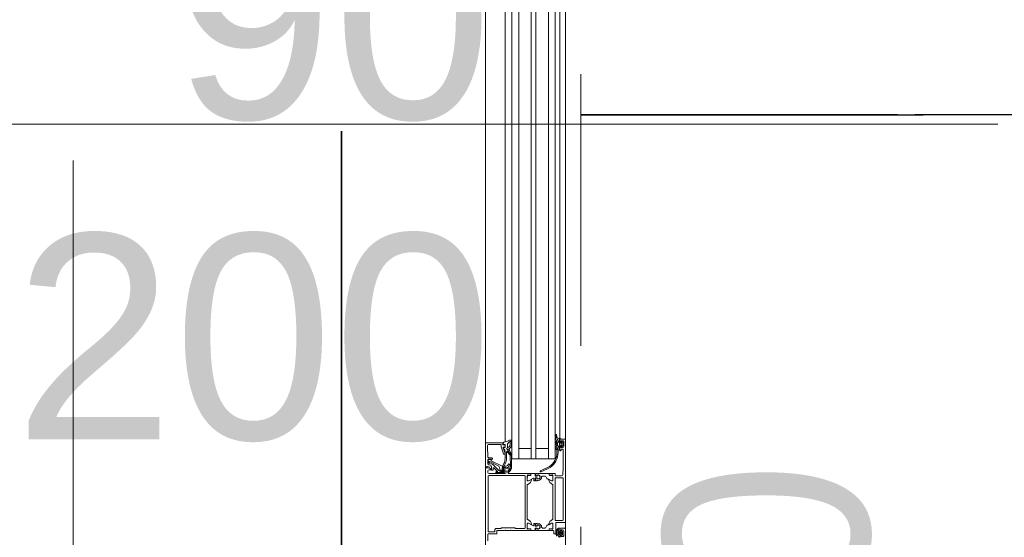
# Model space of a CAD drawing. Header units: centimetres. Extents: x -1253 to 21770, y -8842 to 3590.
# Tile 46 of 120: x -605 to -519, y 1436 to 1481. Entities that reach past the tile are written whole.
import ezdxf

# ---------------------------------------------------------------- set-up
doc = ezdxf.new("R2010")
doc.units = ezdxf.units.CM
for name, pattern in [('Dash', [60, 30, -30]), ('Hidden', [71.4375, 47.625, -23.8125]), ('Ponad', [39.688, 23.813, -15.875]), ('Ukryte', [71.438, 47.625, -23.813])]:
    doc.linetypes.add(name, pattern=pattern)
for name, color, linetype, lineweight in [('A-DETL', 90, 'Continuous', 9), ('A-DETL-GENF', 92, 'Continuous', 9), ('A-DETL-HDLN', 90, 'Ukryte', 9), ('A-DOOR', 31, 'Continuous', 13), ('A-DOOR-HDLN', 31, 'Dash', 9), ('A-DOOR-IDEN', 31, 'Continuous', 13), ('A-FLOR-OVHD', 1, 'Ponad', 9), ('G-ANNO-TEXT', 231, 'Continuous', 13)]:
    doc.layers.add(name, color=color, linetype=linetype, lineweight=lineweight)
doc.styles.add('Arial', font='arial.ttf', dxfattribs={"width": 0.9, "height": 18})
doc.styles.add('Arial_8', font='arial.ttf', dxfattribs={"height": 18})

# ---------------------------------------------------------------- blocks, each defined once
blk = doc.blocks.new('Schueco_FWS_ADS-70-HD_inw_Family-01 - FWS SI insert unit-2308021-6_piętro IV __13_80 m_ - stan projektowany')
at = {"layer": 'A-DETL-GENF'}
for p, q in [((-48.75, 6.1), (48.75, 6.1)), ((27.75, 4.396), (-27.75, 4.396)), ((27.75, 3.8), (-27.75, 3.8)), ((27.75, 3.2), (-27.75, 3.2)), ((27.75, 2.1), (-27.75, 2.1)), ((27.75, 1.7), (-27.75, 1.7)), ((27.75, 0.6), (-27.75, 0.6)), ((27.75, 0), (-27.75, 0)), ((27.75, -0.4), (-27.75, -0.4)), ((47.85, -0.9), (-47.85, -0.9))]:
    blk.add_line(p, q, dxfattribs=at)
at = {"layer": 'A-DOOR'}
for p, q in [((-35.3, 6.1), (-27, 6.1)), ((-35.25, 4.65), (-35.25, 6.05)), ((-43.3, 5.9), (-43.84, 5.9)), ((-43.25, 5.17), (-43.25, 5.85)), ((-43.07, 5.33), (-43.07, 5.83)), ((-43.02, 5.88), (-38.18, 5.88)), ((-42.87, 5.28), (-43.02, 5.28)), ((-38.13, 5.83), (-38.13, 2.68)), ((-37.95, 5.8), (-37.95, 5.2)), ((-37.72, 5.9), (-37.85, 5.9)), ((-37.797, 5.18), (-37.755, 5.137)), ((-37.468, 5.352), (-37.767, 5.053)), ((-37.701, 4.935), (-37.138, 5.498)), ((-37.624, 5.447), (-37.499, 5.437)), ((-37.34, 5.963), (-37.269, 5.701)), ((-37.269, 5.007), (-36.904, 5.723)), ((-37.099, 5.643), (-37.151, 5.837)), ((-37.103, 5.9), (-36.75, 5.9)), ((-37.02, 5.806), (-36.787, 5.878)), ((-36.927, 5.751), (-36.999, 5.729)), ((-36.57, 5.569), (-36.57, 5.852)), ((-36.522, 5.902), (-35.556, 5.943)), ((-35.4, 5.794), (-35.4, 4.8)), ((-42.95, 3.9), (-42.95, 4.35)), ((-37.95, 5.1), (-37.95, 4.4)), ((-37.917, 4.52), (-37.917, 5.13)), ((-37.877, 5.127), (-37.877, 4.768)), ((-37.85, 5.089), (-37.85, 4.76)), ((-37.837, 4.69), (-37.837, 4.575)), ((-37.798, 5.057), (-37.832, 5.096)), ((-37.783, 5.109), (-37.827, 5.153)), ((-37.81, 4.689), (-37.81, 4.577)), ((-37.76, 4.577), (-37.76, 4.793)), ((-37.727, 4.575), (-37.727, 4.72)), ((-37.661, 4.814), (-37.356, 4.925)), ((-37.47, 4.55), (-37.47, 3.98)), ((-37.427, 4.38), (-37.427, 4.567)), ((-36.012, 4.4), (-36.661, 4.4)), ((-36.25, 4.482), (-36.25, 4.45)), ((-35.618, 4.747), (-36.217, 4.529)), ((-36.183, 4.403), (-35.717, 4.573)), ((-35.672, 4.405), (-35.714, 4.52)), ((-35.65, 4.526), (-35.65, 4.45)), ((-35.438, 4.385), (-35.644, 4.385)), ((-35.45, 4.75), (-35.601, 4.75)), ((-35.6, 4.4), (-35.5, 4.4)), ((-35.45, 4.45), (-35.45, 4.55)), ((-35.42, 4.509), (-35.409, 4.419)), ((-35.4, 4.6), (-35.3, 4.6)), ((-35.256, 4.569), (-35.396, 4.542)), ((-35.182, 4.396), (-27, 4.396)), ((-42.95, 2.45), (-42.95, 3.8)), ((-37.95, 4.08), (-37.95, 2.45)), ((-37.67, 4.13), (-37.9, 4.13)), ((-37.85, 4.3), (-37.72, 4.3)), ((-37.62, 3.98), (-37.62, 4.08)), ((-37.52, 3.93), (-37.57, 3.93)), ((-36.397, 3.952), (-37.344, 3.934)), ((-36.628, 4.26), (-36.054, 4.26)), ((-35.588, 4.193), (-35.37, 4.193)), ((-38.18, 2.63), (-42.72, 2.63)), ((-27, 3.2), (-36.65, 3.2)), ((-42.95, 2.162), (-42.95, 2.35)), ((-42.95, 1.791), (-42.95, 2.079)), ((-42.93, 2.377), (-42.93, 2.423)), ((-42.75, 1.755), (-42.93, 1.771)), ((-42.822, 2.132), (-42.92, 2.132)), ((-42.9, 2.129), (-42.819, 2.129)), ((-42.789, 2.159), (-42.789, 2.399)), ((-42.739, 2.449), (-42.391, 2.449)), ((-42.73, 1.595), (-42.73, 1.735)), ((-42.34, 1.745), (-42.55, 1.745)), ((-42.321, 2.296), (-42.546, 1.905)), ((-42.529, 1.875), (-42.34, 1.875)), ((-42.32, 1.855), (-42.32, 1.765)), ((-38.95, 2.45), (-41.95, 2.45)), ((-38.58, 1.855), (-38.58, 1.765)), ((-38.578, 2.296), (-38.354, 1.905)), ((-38.371, 1.875), (-38.56, 1.875)), ((-38.56, 1.745), (-38.35, 1.745)), ((-38.161, 2.449), (-38.509, 2.449)), ((-38.17, 1.595), (-38.17, 1.735)), ((-38.15, 1.755), (-37.97, 1.771)), ((-38.111, 2.159), (-38.111, 2.399)), ((-38, 2.129), (-38.081, 2.129)), ((-37.98, 2.132), (-38.078, 2.132)), ((-37.97, 2.423), (-37.97, 2.377)), ((-37.95, 2.35), (-37.95, 2.162)), ((-37.95, 1.791), (-37.95, 2.079)), ((-42.95, 1.686), (-42.95, 0.571)), ((-42.767, 1.706), (-42.93, 1.706)), ((-42.809, 1.576), (-42.77, 1.576)), ((-42.785, 1.575), (-42.75, 1.575)), ((-42.74, 1.609), (-42.747, 1.688)), ((-42.73, 0.92), (-42.73, 1.111)), ((-42.57, 1.725), (-42.57, 1.595)), ((-42.553, 1.688), (-42.56, 1.609)), ((-42.55, 1.575), (-42.514, 1.575)), ((-42.34, 1.706), (-42.533, 1.706)), ((-42.53, 1.576), (-42.491, 1.576)), ((-42.32, 1.596), (-42.32, 1.686)), ((-38.58, 1.596), (-38.58, 1.686)), ((-38.56, 1.706), (-38.367, 1.706)), ((-38.37, 1.576), (-38.409, 1.576)), ((-38.35, 1.575), (-38.385, 1.575)), ((-38.347, 1.688), (-38.34, 1.609)), ((-38.33, 1.725), (-38.33, 1.595)), ((-38.17, 0.92), (-38.17, 1.111)), ((-38.16, 1.609), (-38.153, 1.688)), ((-38.114, 1.575), (-38.15, 1.575)), ((-38.133, 1.706), (-37.97, 1.706)), ((-38.091, 1.576), (-38.13, 1.576)), ((-37.95, 1.686), (-37.95, 0.571)), ((-37.42, 0.448), (-37.812, 1.246)), ((-37.721, 1.289), (-37.329, 0.491)), ((-43.25, 0), (-43.25, 0.08)), ((-43.2, 0.13), (-43, 0.13)), ((-42.95, 0.3), (-42.95, 0.488)), ((-42.95, 0.18), (-42.95, 0.2)), ((-42.93, 0.227), (-42.93, 0.273)), ((-42.92, 0.518), (-42.822, 0.518)), ((-42.9, 0.521), (-42.819, 0.521)), ((-42.792, 0.488), (-42.792, 0.25)), ((-42.789, 0.491), (-42.789, 0.251)), ((-42.742, 0.2), (-42.35, 0.2)), ((-42.739, 0.201), (-42.391, 0.201)), ((-42.68, 0.833), (-42.51, 0.735)), ((-42.46, 0.607), (-42.46, 0.649)), ((-42.321, 0.354), (-42.453, 0.582)), ((-38.38, 0.02), (-42.02, 0.02)), ((-41.95, 0.2), (-38.95, 0.2)), ((-38.578, 0.354), (-38.447, 0.582)), ((-38.55, 0.2), (-38.158, 0.2)), ((-38.161, 0.201), (-38.509, 0.201)), ((-38.44, 0.607), (-38.44, 0.649)), ((-38.22, 0.833), (-38.39, 0.735)), ((-38.111, 0.491), (-38.111, 0.251)), ((-38.108, 0.25), (-38.108, 0.488)), ((-38, 0), (-38.1, 0)), ((-38, 0.521), (-38.081, 0.521)), ((-38.078, 0.518), (-37.98, 0.518)), ((-37.97, 0.273), (-37.97, 0.227)), ((-37.95, 0.488), (-37.95, 0.3)), ((-37.95, 0.2), (-37.95, 0.05)), ((-27, 0.6), (-36.65, 0.6)), ((-43.56, -0.4), (-43.43, -0.4)), ((-43.529, -0.399), (-43.372, -0.399)), ((-43.454, -0.301), (-43.455, -0.301)), ((-43.386, -0.563), (-43.346, -0.637)), ((-43.38, -0.75), (-42.98, -0.75)), ((-43.355, -0.178), (-43.33, -0.167)), ((-43.352, -0.419), (-43.352, -0.514)), ((-43.328, -0.648), (-43.033, -0.648)), ((-43.271, -0.508), (-43.271, -0.578)), ((-43.121, -0.478), (-43.241, -0.478)), ((-42.3, -0.05), (-43.2, -0.05)), ((-43.091, -0.578), (-43.091, -0.508)), ((-43.016, -0.638), (-42.969, -0.566)), ((-43.011, -0.515), (-43.011, -0.419)), ((-42.991, -0.399), (-42.776, -0.399)), ((-42.93, -0.4), (-42.8, -0.4)), ((-42.75, -0.45), (-42.75, -0.85)), ((-42.25, -0.85), (-42.25, -0.1)), ((-42.07, -0.03), (-42.07, -0.65)), ((-42.02, -0.7), (-38.38, -0.7)), ((-38.33, -0.65), (-38.33, -0.03)), ((-38.15, -0.05), (-38.15, -0.557)), ((-35.93, -0.25), (-36.125, -0.25)), ((-35.96, -0.47), (-35.96, -0.45)), ((-35.91, -0.4), (-35.63, -0.4)), ((-35.86, -0.52), (-35.91, -0.52)), ((-35.74, -0.259), (-35.88, -0.15)), ((-35.88, -0.35), (-35.88, -0.3)), ((-35.64, -0.38), (-35.85, -0.38)), ((-35.81, -0.65), (-35.81, -0.57)), ((-35.741, -0.06), (-35.719, -0.12)), ((-35.588, -0.27), (-35.709, -0.27)), ((-35.641, -0.12), (-35.619, -0.06)), ((-35.497, -0.695), (-35.601, -0.591)), ((-35.58, -0.54), (-35.57, -0.54)), ((-35.58, -0.75), (-35.18, -0.75)), ((-35.533, -0.225), (-35.544, -0.245)), ((-35.541, -0.06), (-35.519, -0.12)), ((-35.54, -0.51), (-35.54, -0.38)), ((-35.266, -0.2), (-35.49, -0.2)), ((-35.298, -0.71), (-35.462, -0.71)), ((-35.46, -0.41), (-35.46, -0.54)), ((-35.441, -0.12), (-35.419, -0.06)), ((-35.35, -0.36), (-35.41, -0.36)), ((-35.41, -0.59), (-35.35, -0.59)), ((-35.341, -0.06), (-35.319, -0.12)), ((-35.3, -0.54), (-35.3, -0.41)), ((-35.159, -0.591), (-35.263, -0.695)), ((-35.241, -0.12), (-35.219, -0.06)), ((-35.211, -0.245), (-35.223, -0.225)), ((-35.22, -0.38), (-35.22, -0.51)), ((-35.19, -0.54), (-35.18, -0.54)), ((-35.068, -0.27), (-35.168, -0.27)), ((-35.14, -0.07), (-35.14, -0.11)), ((-35.13, -0.4), (-35, -0.4)), ((-34.933, -0.17), (-35.036, -0.258)), ((-34.95, -0.45), (-34.95, -0.85)), ((-34.883, -0.4), (-27, -0.4)), ((-34.871, -0.316), (-34.88, -0.423)), ((-34.841, -0.03), (-34.573, -0.03)), ((-34.566, -0.109), (-34.71, -0.137)), ((-34.549, -0.038), (-34.576, -0.052)), ((-42.8, -0.9), (-47.7, -0.9)), ((-35, -0.9), (-42.2, -0.9)), ((-35, -0.9), (-27, -0.9))]:
    blk.add_line(p, q, dxfattribs=at)
at = {"layer": 'A-DOOR', "flags": 128}
for points in [[(-44.7, 6.1), (-37.45, 6.1), (-37.45, 5.76), (-37.56, 5.65), (-37.62, 5.65), (-37.62, 5.8)], [(-35.3, 6.1), (-37.4, 6.1), (-37.4, 6), (-37.388, 6)], [(-42.77, 2.68), (-42.77, 3.48), (-42.7, 3.55), (-42.7, 4.7), (-42.77, 4.77), (-42.77, 5.18)], [(-37.375, 5.576), (-37.659, 5.601), (-37.67, 5.497)], [(-36.721, 5.832), (-36.732, 5.627), (-36.84, 5.624), (-37.307, 4.66), (-37.307, 4.304)], [(-36.7, 5.85), (-36.7, 5.61), (-36.76, 5.61), (-36.723, 5.547)], [(-42.95, 4.45), (-42.95, 5.12), (-43.2, 5.12)], [(-37.501, 4.664), (-37.647, 4.69), (-37.647, 4.569)], [(-37.62, 4.4), (-37.62, 4.65), (-37.57, 4.65)], [(-37.352, 3.822), (-36.306, 3.822), (-36.371, 3.821)], [(-27, 3.8), (-36.65, 3.8), (-36.65, 0), (-27, 0)], [(-35.75, 3.2), (-35.75, 2.1), (-36.65, 2.1), (-27, 2.1)], [(-42.35, 2.45), (-42.78, 2.45), (-42.792, 2.162)], [(-42.438, 2.091), (-42.3, 2.33), (-42.3, 2.4)], [(-38.6, 2.4), (-38.6, 2.33), (-38.462, 2.091)], [(-38.108, 2.162), (-38.108, 2.438), (-38.55, 2.45)], [(-42.35, 1.491), (-42.35, 1.576), (-42.34, 1.576)], [(-38.55, 1.491), (-38.55, 1.576), (-38.56, 1.576)], [(-35.75, 0.6), (-35.75, 1.7), (-36.65, 1.7), (-27, 1.7)], [(-42.3, 0.25), (-42.3, 0.32), (-42.438, 0.559)], [(-38.462, 0.559), (-38.6, 0.32), (-38.6, 0.25)], [(-43.38, -0.45), (-43.38, -0.5), (-43.48, -0.5), (-43.48, -0.65)], [(-43.308, -0.363), (-43.312, -0.372), (-43.322, -0.399), (-43.267, -0.424)], [(-43.08, -0.328), (-43.134, -0.324), (-43.21, -0.326), (-43.267, -0.332)], [(-43.228, -0.411), (-43.181, -0.326), (-43.133, -0.411)], [(-42.789, -0.178), (-42.796, -0.169), (-42.862, -0.131), (-42.909, -0.11), (-42.961, -0.091), (-43.013, -0.075), (-43.066, -0.065), (-43.121, -0.062)], [(-43.094, -0.424), (-43.041, -0.399), (-43.053, -0.35)], [(-42.88, -0.65), (-42.88, -0.5), (-42.98, -0.5), (-42.98, -0.45)], [(-42.944, -0.176), (-42.903, -0.196), (-42.871, -0.216)], [(-42.757, -0.378), (-42.757, -0.278), (-42.76, -0.257)], [(-38.057, -0.657), (-37.45, -0.7), (-35.86, -0.7)], [(-36.116, -0.15), (-35.88, -0.15), (-35.815, -0.05)], [(-35.58, -0.45), (-35.58, -0.5), (-35.68, -0.5), (-35.68, -0.65)], [(-35.08, -0.65), (-35.08, -0.5), (-35.18, -0.5), (-35.18, -0.45)], [(-34.92, -0.46), (-34.92, -0.38), (-35.12, -0.38)]]:
    blk.add_lwpolyline(points, dxfattribs=at)
for points in [[(-35.904, 4.003), (-36.274, 3.828)], [(-35.807, 4.23), (-35.742, 4.23)], [(-35.677, 3.927), (-35.782, 4.052)], [(-35.697, 4.201), (-35.643, 4.107), (-35.588, 4.021), (-35.643, 4.107)], [(-35.4, 3.825), (-35.619, 3.889)], [(-35.539, 3.989), (-35.382, 3.943)], [(-35.355, 3.938), (-35.136, 3.943), (-35.136, 3.938), (-35.136, 3.82), (-35.367, 3.82), (-35.138, 3.82), (-35.136, 3.938)], [(-43.171, -0.623), (-43.163, -0.616), (-43.161, -0.606), (-43.163, -0.596), (-43.171, -0.589), (-43.181, -0.586), (-43.191, -0.589), (-43.198, -0.596), (-43.2, -0.606), (-43.198, -0.616), (-43.191, -0.623), (-43.181, -0.626)]]:
    blk.add_lwpolyline(points, close=True, dxfattribs=at)
at = {"layer": 'A-DOOR'}
for centre, radius, start, end in [((-35.3, 6.05), 0.05, 0.00022, 89.99969), ((-43.3, 5.85), 0.05, 359.99926, 90.00031), ((-43.02, 5.83), 0.05, 90.00017, 180.00071), ((-43.02, 5.33), 0.05, 179.99964, 270.00108), ((-42.87, 5.18), 0.1, 359.99988, 90.00012), ((-38.18, 5.83), 0.05, 0.00035, 89.99965), ((-37.897, 5.15), 0.0725, 136.39586, 223.60414), ((-37.85, 5.8), 0.1, 90.00105, 179.99939), ((-37.847, 5.13), 0.07, 44.93919, 180), ((-37.72, 5.8), 0.1, 0.00115, 89.99885), ((-37.66, 5.591), 0.01, 84.94662, 180), ((-37.62, 5.497), 0.05, 180.00017, 265.00023), ((-37.503, 5.387), 0.05, 314.99995, 85.00138), ((-37.388, 5.95), 0.05, 14.9971, 89.99986), ((-37.366, 5.675), 0.1, 264.94662, 15.10871), ((-37.103, 5.85), 0.05, 90.00286, 194.9993), ((-37.244, 5.604), 0.15, 314.99921, 14.9998), ((-37.013, 5.767), 0.0402, 99.39785, 290.68197), ((-36.921, 5.732), 0.02, 332.95053, 106.97481), ((-36.771, 5.83), 0.0503, 2.71119, 107.91961), ((-36.75, 5.85), 0.05, 359.99968, 90.00012), ((-36.65, 5.581), 0.0809, 205.0969, 351.18062), ((-36.52, 5.852), 0.05, 92.45183, 180), ((-35.55, 5.793), 0.15, 0.01384, 92.45578), ((-43.2, 5.17), 0.05, 179.99869, 270.00043), ((-43.002, 4.4), 0.0725, 316.39582, 43.6041), ((-37.85, 4.4), 0.1, 180.00063, 269.99937), ((-37.88, 4.58), 0.06, 99.84594, 279.84594), ((-37.817, 4.52), 0.1, 180.00439, 269.9956), ((-37.669, 3.47), 1.19, 60.02911, 100.74234), ((-37.847, 5.131), 0.03, 48.46662, 186.92301), ((-37.827, 4.773), 0.05, 185.28385, 227.65576), ((-37.668, 3.462), 1.078, 58.56531, 100.79366), ((-37.884, 4.695), 0.0475, 353.9778, 60.54315), ((-37.84, 5.089), 0.01, 42.14405, 180), ((-37.818, 4.759), 0.0316, 178.67092, 239.34297), ((-37.782, 4.575), 0.055, 180, 0), ((-37.86, 4.689), 0.05, 359.99999, 59.34297), ((-37.798, 4.57), 0.151, 262.82013, 359.71473), ((-37.785, 4.575), 0.025, 176.4446, 3.5554), ((-37.781, 5.068), 0.02, 210.01208, 314.98685), ((-37.769, 5.123), 0.02, 225.01055, 44.98945), ((-37.56, 4.793), 0.2, 135, 180), ((-37.627, 4.72), 0.0999, 109.95176, 180.00923), ((-37.72, 4.4), 0.1, 270.00011, 359.99989), ((-37.57, 4.55), 0.1, 0.00089, 89.99911), ((-37.527, 4.567), 0.1, 0.00005, 74.99996), ((-37.408, 4.314), 0.0491, 140.09859, 186.57952), ((-37.476, 4.384), 0.0488, 307.52334, 354.96312), ((-37.407, 5.066), 0.15, 290.00257, 337.09448), ((-36.628, 5.26), 1, 241.43328, 270), ((-36.661, 5.3), 0.9, 242.6144, 270), ((-36.2, 4.482), 0.05, 110.01026, 180), ((-36.2, 4.45), 0.05, 180, 290.01143), ((-36.012, 4.7), 0.3, 270, 319.38974), ((-36.911, 5.374), 1.424, 322.34809, 323.60743), ((-35.742, 4.51), 0.03, 20, 138.91671), ((-35.7, 4.526), 0.05, 0, 110.01143), ((-35.644, 4.415), 0.03, 200, 270), ((-35.6, 4.45), 0.05, 180.00089, 269.99911), ((-35.601, 4.7), 0.05, 90, 110.01026), ((-35.5, 4.45), 0.05, 270.0007, 359.99952), ((-35.45, 4.8), 0.05, 270.00085, 359.99915), ((-35.4, 4.55), 0.05, 89.99978, 180.00022), ((-35.438, 4.415), 0.03, 270, 7.21385), ((-35.39, 4.513), 0.03, 101, 187.21385), ((-35.3, 4.65), 0.05, 270.00089, 359.99933), ((-35.25, 4.54), 0.03, 12.38827, 101), ((-39.616, 3.581), 4.5, 11.56085, 12.38827), ((-33.082, 4.978), 2.182, 193.10259, 206.6774), ((-43.002, 3.85), 0.0725, 316.39586, 43.60414), ((-37.9, 4.08), 0.05, 89.9998, 180.0002), ((-37.807, 4.115), 0.05, 35.43858, 213.94133), ((-37.351, 4.422), 0.6, 213.94133, 269.92516), ((-37.359, 4.434), 0.5, 215.43858, 271.69258), ((-37.67, 4.08), 0.05, 359.99951, 90.00049), ((-37.57, 3.98), 0.05, 180.00078, 269.99922), ((-37.52, 3.98), 0.05, 270.0013, 359.9987), ((-37.158, 4.308), 0.299, 180, 266.71324), ((-37.108, 4.322), 0.2, 185.29603, 255.74814), ((-37.172, 4.07), 0.06, 266.71324, 75.74814), ((-36.4, 4.102), 0.15, 271.12035, 304.11418), ((-25.807, -9.802), 17.239, 125.55054, 127.79351), ((-25.807, -9.802), 17.239, 125.55054, 127.79397), ((-37.468, 5.68), 2.055, 304.11418, 314.2876), ((-36.306, 3.896), 0.075, 269.92623, 295.31664), ((-36.306, 3.896), 0.075, 269.92623, 295.31664), ((-36.054, 4.23), 0.03, 314.2876, 90), ((-35.938, 4.075), 0.08, 295.31664, 335.02575), ((-35.938, 4.075), 0.08, 295.31664, 335.02575), ((-35.82, 4.02), 0.05, 39.87744, 155.02575), ((-35.82, 4.02), 0.05, 39.87744, 155.02575), ((-35.803, 4.171), 0.0588, 94.04987, 117.25617), ((-35.803, 4.171), 0.0588, 94.04987, 117.25617), ((-35.742, 4.18), 0.05, 25, 90), ((-35.742, 4.18), 0.05, 25, 90), ((-35.585, 4.004), 0.12, 219.87744, 253.71514), ((-35.585, 4.004), 0.12, 219.87744, 253.71514), ((-35.588, 4.133), 0.06, 90, 205), ((-35.511, 4.085), 0.1, 219.58933, 253.42703), ((-35.511, 4.085), 0.1, 219.58933, 253.42703), ((-35.367, 3.94), 0.12, 253.71514, 270), ((-35.367, 3.94), 0.12, 253.71514, 270), ((-35.354, 4.038), 0.1, 253.42703, 269.58933), ((-35.354, 4.038), 0.1, 253.42703, 269.58933), ((-35.37, 4.133), 0.06, 35.00728, 90), ((-34.846, 4.5), 0.58, 215.00728, 235.00089), ((-35.236, 3.943), 0.1, 359.87744, 55.00089), ((-35.137, 3.94), 0.12, 269.87744, 28.80668), ((-35.137, 3.94), 0.12, 269.87744, 270.39993), ((-35.137, 3.94), 0.12, 269.87744, 270.39993), ((-42.72, 2.68), 0.05, 180.00176, 269.99824), ((-38.18, 2.68), 0.05, 270.00035, 359.99965), ((-42.958, 2.423), 0.0279, 358.83541, 73.58012), ((-42.958, 2.377), 0.0279, 286.42459, 1.16287), ((-42.92, 2.162), 0.03, 180, 270), ((-42.9, 2.079), 0.05, 90.00001, 180), ((-42.93, 1.791), 0.02, 180.11201, 269.88362), ((-42.822, 2.162), 0.03, 270, 360), ((-42.819, 2.159), 0.03, 270.00001, 0.00792), ((-42.78, 2.438), 0.012, 90, 180), ((-42.739, 2.399), 0.05, 89.9997, 180.0003), ((-42.75, 1.735), 0.02, 0.11121, 89.88442), ((-42.55, 1.725), 0.02, 90.10444, 179.89119), ((-42.529, 1.895), 0.02, 150.12016, 270), ((-42.426, 2.084), 0.0138, 150, 275.62258), ((-42.474, 2.568), 0.5, 275.62258, 342.25158), ((-42.405, 2.35), 0.1, 327.27298, 81.81839), ((-42.35, 2.4), 0.05, 0, 90), ((-42.34, 1.855), 0.02, 0.11718, 89.88063), ((-42.34, 1.765), 0.02, 270.11339, 359.8888), ((-41.95, 2.4), 0.05, 90, 162.25158), ((-38.95, 2.4), 0.05, 17.74842, 90), ((-38.426, 2.568), 0.5, 197.74842, 264.37742), ((-38.55, 2.4), 0.05, 90, 180), ((-38.494, 2.35), 0.1, 98.18161, 212.72702), ((-38.56, 1.855), 0.02, 90.11937, 179.88282), ((-38.56, 1.765), 0.02, 180.1112, 269.88661), ((-38.474, 2.084), 0.0138, 264.37742, 30), ((-38.371, 1.895), 0.02, 270, 29.87984), ((-38.35, 1.725), 0.02, 0.10881, 89.89556), ((-38.15, 1.735), 0.02, 90.11558, 179.88879), ((-38.161, 2.399), 0.05, 359.9997, 90.0003), ((-38.12, 2.438), 0.012, 0, 90), ((-38.081, 2.159), 0.03, 179.99208, 269.99999), ((-38.078, 2.162), 0.03, 180, 270), ((-38, 2.079), 0.05, 0, 89.99999), ((-37.98, 2.162), 0.03, 270, 0), ((-37.942, 2.423), 0.0279, 106.41988, 181.16459), ((-37.942, 2.377), 0.0279, 178.83713, 253.57541), ((-37.97, 1.791), 0.02, 270.11638, 359.88799), ((-42.93, 1.686), 0.02, 90, 180), ((-42.65, 1.491), 0.18, 151.91038, 28.08962), ((-42.65, 1.492), 0.159, 148.48438, 31.51562), ((-42.77, 1.606), 0.03, 270, 5.00016), ((-42.767, 1.686), 0.02, 5.00016, 90), ((-42.75, 1.595), 0.02, 270.11419, 359.88799), ((-42.65, 1.111), 0.0799, 89.93747, 180.06362), ((-42.63, 0.92), 0.1, 180.02479, 239.97682), ((-42.65, 1.491), 0.3, 269.99889, 0.00111), ((-42.55, 1.595), 0.02, 180.1112, 269.88661), ((-42.53, 1.606), 0.03, 174.99984, 270), ((-42.533, 1.686), 0.02, 90, 174.99984), ((-42.34, 1.686), 0.02, 360, 90), ((-42.34, 1.596), 0.02, 270, 0), ((-38.56, 1.686), 0.02, 90, 180), ((-38.56, 1.596), 0.02, 180, 270), ((-38.25, 1.491), 0.3, 179.99889, 270.00111), ((-38.25, 1.491), 0.18, 151.91038, 28.08962), ((-38.25, 1.492), 0.159, 148.48438, 31.51562), ((-38.37, 1.606), 0.03, 270, 5.00016), ((-38.367, 1.686), 0.02, 5.00016, 90), ((-38.35, 1.595), 0.02, 270.11339, 359.8888), ((-38.25, 1.111), 0.0799, 359.93638, 90.06253), ((-38.27, 0.92), 0.1, 300.02318, 359.97521), ((-38.15, 1.595), 0.02, 180.11201, 269.88581), ((-38.13, 1.606), 0.03, 174.99984, 270), ((-38.133, 1.686), 0.02, 90, 174.99984), ((-37.97, 1.686), 0.02, 360, 90), ((-37.766, 1.267), 0.05, 25.39147, 205.39147), ((-43.2, 0.08), 0.05, 90.00331, 179.99669), ((-43.2, 0), 0.05, 180.00152, 269.99848), ((-43, 0.18), 0.05, 270, 0), ((-42.9, 0.571), 0.05, 180, 270), ((-42.92, 0.488), 0.03, 90, 180), ((-42.958, 0.273), 0.0279, 358.83713, 73.57541), ((-42.958, 0.227), 0.0279, 286.41988, 1.16459), ((-42.822, 0.488), 0.03, 360, 90), ((-42.819, 0.491), 0.03, 0, 90), ((-42.742, 0.25), 0.05, 180, 270), ((-42.739, 0.251), 0.05, 179.9997, 270.0003), ((-42.56, 0.649), 0.1, 0.0349, 59.96496), ((-42.41, 0.607), 0.05, 180, 210), ((-42.426, 0.566), 0.0138, 84.37742, 210), ((-42.474, 0.082), 0.5, 17.74842, 84.37742), ((-42.405, 0.3), 0.1, 278.18161, 32.72702), ((-42.35, 0.25), 0.05, 270, 0), ((-42.02, -0.03), 0.05, 90, 180), ((-41.95, 0.25), 0.05, 197.74842, 270), ((-38.95, 0.25), 0.05, 270, 342.25158), ((-38.426, 0.082), 0.5, 95.62258, 162.25158), ((-38.55, 0.25), 0.05, 180, 270), ((-38.494, 0.3), 0.1, 147.27298, 261.81839), ((-38.474, 0.566), 0.0138, 330, 95.62258), ((-38.49, 0.607), 0.05, 330, 360), ((-38.34, 0.649), 0.1, 120.03504, 179.9651), ((-38.38, -0.03), 0.05, 360, 90), ((-38.161, 0.251), 0.05, 269.9997, 0.0003), ((-38.158, 0.25), 0.05, 270, 360), ((-38.1, -0.05), 0.05, 90, 180), ((-38.081, 0.491), 0.03, 90, 180), ((-38.078, 0.488), 0.03, 90, 180), ((-38, 0.571), 0.05, 270, 0), ((-38, 0.05), 0.05, 270, 360), ((-37.98, 0.488), 0.03, 0, 90), ((-37.942, 0.273), 0.0279, 106.42459, 181.16287), ((-37.942, 0.227), 0.0279, 178.83541, 253.58012), ((-36.074, 1.393), 1.644, 215.10051, 268.22443), ((-36.077, 1.394), 1.544, 215.79402, 268.55182), ((-43.428, -0.398), 0.101, 105.26539, 180.38827), ((-43.38, -0.65), 0.1, 179.99956, 270), ((-43.153, -1.254), 1, 74.80516, 107.53249), ((-43.43, -0.45), 0.05, 0.0035, 89.9965), ((-43.371, -0.147), 0.0351, 115.73308, 295.73308), ((-43.368, -0.554), 0.0202, 100.67097, 206.19892), ((-43.149, -0.613), 0.552, 87.06316, 115.42604), ((-43.371, -0.418), 0.0198, 359.41545, 90.29965), ((-43.372, -0.514), 0.0203, 270.7563, 359.53147), ((-43.329, -0.629), 0.0195, 205.7729, 271.36055), ((-43.144, -0.645), 0.513, 87.41129, 111.25535), ((-43.262, -0.382), 0.05, 95.8441, 158.82349), ((-43.241, -0.508), 0.03, 90.00019, 180.00115), ((-43.181, -0.824), 0.262, 69.91551, 110.08449), ((-43.255, -0.396), 0.03, 245.38474, 330.73672), ((-43.107, -0.396), 0.03, 209.26328, 295.25391), ((-43.121, -0.513), 0.38, 62.31642, 90.02337), ((-43.121, -0.508), 0.03, 0.00057, 90.00019), ((-43.082, -0.358), 0.03, 13.84607, 86.4935), ((-43.033, -0.629), 0.0194, 269.35593, 330.28015), ((-42.991, -0.418), 0.0198, 89.93138, 180.64417), ((-42.991, -0.515), 0.0199, 179.7384, 269.97239), ((-42.987, -0.555), 0.0204, 329.53995, 101.42983), ((-42.93, -0.45), 0.05, 89.99825, 180.00787), ((-42.98, -0.65), 0.1, 270.0018, 359.9982), ((-42.887, -0.251), 0.0381, 264.04814, 65.71661), ((-42.8, -0.45), 0.05, 0.0035, 89.9965), ((-42.8, -0.85), 0.05, 270.00181, 359.99819), ((-42.989, -0.296), 0.232, 9.68376, 30.5094), ((-42.776, -0.379), 0.0198, 270.10018, 1.04939), ((-42.3, -0.1), 0.05, 359.99973, 90.00027), ((-42.2, -0.85), 0.05, 180.00152, 269.99848), ((-42.02, -0.65), 0.05, 180, 270), ((-38.38, -0.65), 0.05, 270, 0), ((-38.05, -0.557), 0.1, 180, 265.91444), ((-35.91, -0.45), 0.05, 90, 180), ((-35.91, -0.47), 0.05, 180, 270), ((-35.93, -0.3), 0.05, 0, 89.99502), ((-35.85, -0.35), 0.03, 180, 270), ((-35.86, -0.57), 0.05, 0, 90), ((-35.86, -0.65), 0.05, 270, 360), ((-35.78, -0.07), 0.04, 15.00018, 150.0002), ((-35.709, -0.22), 0.05, 231.9827, 270), ((-35.68, -0.11), 0.04, 194.9998, 345.0002), ((-35.58, -0.65), 0.1, 180, 270), ((-35.59, -0.38), 0.05, 0, 180), ((-35.63, -0.45), 0.05, 360, 90), ((-35.58, -0.07), 0.04, 14.9998, 165.0002), ((-35.58, -0.57), 0.03, 89.99995, 225.00193), ((-35.588, -0.22), 0.05, 270, 330), ((-35.57, -0.51), 0.03, 270, 360), ((-35.49, -0.25), 0.05, 90, 150), ((-35.48, -0.11), 0.04, 194.9998, 345.0002), ((-35.462, -0.66), 0.05, 224.9723, 270), ((-35.41, -0.41), 0.05, 89.99888, 180.00112), ((-35.41, -0.54), 0.05, 179.99786, 270.00214), ((-35.38, -0.07), 0.04, 14.99959, 165.00041), ((-35.35, -0.41), 0.05, 359.99888, 90.00112), ((-35.35, -0.54), 0.05, 269.99786, 0.00214), ((-35.28, -0.11), 0.04, 194.99959, 345.00041), ((-35.298, -0.66), 0.05, 270, 315.02016), ((-35.266, -0.25), 0.05, 30, 90), ((-35.17, -0.38), 0.05, 0, 180), ((-35.19, -0.51), 0.03, 180, 270), ((-35.18, -0.07), 0.04, 0.00041, 165.00027), ((-35.168, -0.22), 0.05, 210, 270), ((-35.13, -0.45), 0.05, 90, 180), ((-35.18, -0.57), 0.03, 315.00341, 89.99452), ((-35.18, -0.65), 0.1, 270, 0), ((-35.1, -0.11), 0.04, 180, 319.67921), ((-34.841, -0.33), 0.3, 89.99867, 139.68018), ((-35.068, -0.22), 0.0496, 270, 310.64118), ((-35, -0.45), 0.05, 0, 90), ((-35, -0.85), 0.05, 270, 0), ((-34.672, -0.474), 0.4, 89.38113, 130.64118), ((-34.92, -0.42), 0.04, 270.00058, 355.083), ((-34.671, -0.334), 0.2, 101.0025, 175.00475), ((-34.666, 0.127), 0.2, 269.38113, 296.65479), ((-34.573, -0.07), 0.04, 281.01056, 90.08089)]:
    blk.add_arc(centre, radius, start, end, dxfattribs=at)
at = {"layer": 'A-DOOR-HDLN'}
blk.add_arc((-46.25, 7.1), 91.094, 0, 90, dxfattribs=at)
blk = doc.blocks.new('etykieta drzwi wymiar i kategoria - Aluprof Curtain Door1 - etykieta drzwi 1S dół-2375008-6_piętro IV __13_80 m_ - stan projektowany')
at = {"layer": 'A-DOOR-IDEN'}
for q in [(0, 0.59844), (0, -0.59844)]:
    blk.add_line((0, 0), q, dxfattribs=at)

msp = doc.modelspace()

# ---------------------------------------------------------------- linework, layer by layer
at = {"layer": 'A-DETL', "linetype": 'Hidden', "lineweight": 35}
msp.add_line((-576.623, 1828.326), (-576.623, 1388.826), dxfattribs=at)
at = {"layer": 'A-DETL', "linetype": 'Dash', "lineweight": 25}
for points, knots in [([(-552.773, 2638.575), (-478.908, 2638.575), (-476.079, 2638.575), (-439.123, 2638.575), (-439.123, 2601.619), (-439.123, 2598.79), (-439.123, 2573.539), (-439.123, 1655.824), (-439.123, 1618.868), (-439.123, 1616.04), (-439.123, 1512.359), (-439.123, 1509.531), (-439.123, 1472.575), (-476.079, 1472.575), (-478.908, 1472.575), (-555.623, 1472.575)], [0, 0, 0, 0, 1.242892, 2.082132, 2.921372, 3.63261, 13.975949, 24.692511, 35.163852, 36.732804, 37.928533, 39.497485, 40.336725, 41.175965, 42.450024, 42.450024, 42.450024, 42.450024]), ([(-555.623, 1472.575), (-478.908, 1472.575), (-476.079, 1472.575), (-439.123, 1472.575), (-439.123, 1435.619), (-439.123, 1432.79), (-439.123, 1329.11), (-439.123, 1326.281), (-439.123, 1289.326), (-402.167, 1289.326), (-399.339, 1289.326), (54.377, 1289.326), (347.204, 1289.326), (391.666, 1289.326), (418.55, 1316.21), (413.877, 1393.928), (413.877, 1663.126)], [0, 0, 0, 0, 1.274059, 2.1133, 2.95254, 4.521491, 5.717221, 7.286172, 8.125412, 8.964652, 14.361634, 22.556861, 31.207392, 35.311818, 37.065318, 41.276562, 41.276562, 41.276562, 41.276562]), ([(-561.623, 233.023), (-511.606, 233.023), (-497.781, 233.023), (-439.123, 233.023), (-439.123, 251.363), (-439.123, 296.623), (-439.123, 1289.326), (-439.123, 1326.281), (-439.123, 1329.11), (-439.123, 1432.79), (-439.123, 1435.619), (-439.123, 1472.575), (-476.079, 1472.575), (-478.908, 1472.575), (-555.623, 1472.575)], [0, 0, 0, 0, 1.339676, 2.332925, 3.669947, 15.221807, 26.977257, 38.268666, 39.837617, 41.033347, 42.602298, 43.441538, 44.280778, 45.554838, 45.554838, 45.554838, 45.554838]), ([(-555.623, 1472.575), (-478.908, 1472.575), (-450.623, 1472.575), (-439.123, 1472.575), (-439.123, 1461.075), (-439.123, 1432.79), (-439.123, 1329.11), (-439.123, 1326.281), (-439.123, 1289.326), (-402.167, 1289.326), (-399.339, 1289.326), (54.377, 1289.326), (347.204, 1289.326), (391.666, 1289.326), (413.877, 1267.114), (413.877, 1211.148), (413.877, 1019.9)], [0, 0, 0, 0, 1.274059, 1.834911, 2.395763, 3.964714, 5.438832, 7.007784, 7.847024, 8.686264, 14.083246, 22.278473, 30.929004, 34.961158, 36.402966, 39.45005, 39.45005, 39.45005, 39.45005])]:
    msp.add_open_spline(points, degree=3, knots=knots, dxfattribs=at)
at = {"layer": 'A-DETL-HDLN'}
msp.add_line((-600.123, 420.826), (-600.123, 2793.326), dxfattribs=at)
at = {"layer": 'A-FLOR-OVHD'}
msp.add_line((-555.623, 1833.326), (-555.623, 1383.326), dxfattribs=at)

# ---------------------------------------------------------------- block references
at = {"layer": 'A-DOOR', "rotation": 90.0000000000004}
msp.add_blockref('Schueco_FWS_ADS-70-HD_inw_Family-01 - FWS SI insert unit-2308021-6_piętro IV __13_80 m_ - stan projektowany', (-557.873, 1479.076), dxfattribs=at)
at = {"layer": 'A-DOOR-IDEN', "xscale": 99.99999999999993, "yscale": 99.99999999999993, "zscale": 99.99999999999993, "rotation": 270.0000000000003}
msp.add_blockref('etykieta drzwi wymiar i kategoria - Aluprof Curtain Door1 - etykieta drzwi 1S dół-2375008-6_piętro IV __13_80 m_ - stan projektowany', (-578.912, 1471.767), dxfattribs=at)

# ---------------------------------------------------------------- texts
at = {"layer": 'A-DOOR-IDEN', "insert": (-563.354, 1467.045), "char_height": 18, "width": 41.7, "attachment_point": 6, "line_spacing_factor": 0.936439, "style": 'Arial_8'}
msp.add_mtext('\\pxqr,t7.05556,14.11111,21.16667,28.22222,35.27778,42.33333,49.38889,56.44444,63.5,70.55556,77.61111,84.66667,91.72222,98.77778,105.83333,112.88889,119.94444,127,134.05556,141.11111,148.16667,155.22222,162.27778,169.33333,176.38889,183.44444,190.5,197.55556,204.61111,211.66667,218.72222,225.77778;{90\\P200}', dxfattribs=at)
at = {"layer": 'G-ANNO-TEXT', "color": 1, "insert": (-548.366, 1395.564), "char_height": 18, "width": 46.2681, "attachment_point": 1, "rotation": 90, "line_spacing_factor": 0.936439, "style": 'Arial'}
msp.add_mtext('\\pxt6.35,12.7,19.05,25.4,31.75,38.1,44.45,50.8,57.15,63.5,69.85,76.2,82.55,88.9,95.25,101.6,107.95,114.3,120.65,127,133.35,139.7,146.05,152.4,158.75,165.1,171.45,177.8,184.15,190.5,196.85,203.2;{EI60}', dxfattribs=at)

doc.saveas('drawing.dxf')
